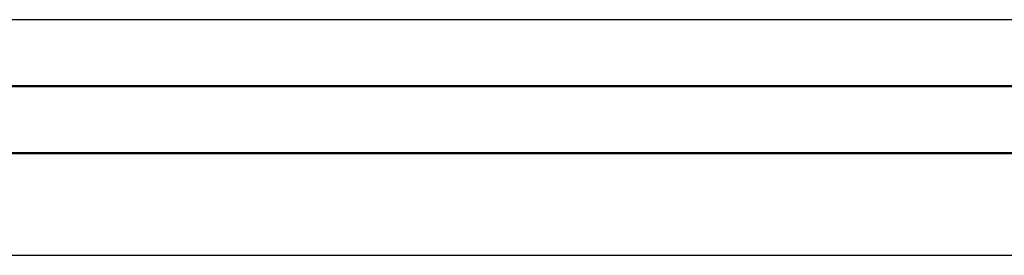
# Model space of a CAD drawing. Header units: inches. Extents: x 0.6 to 16.3, y 0.2 to 11.5.
# Tile 12 of 33: x 4.7485 to 5.0263, y 7.0776 to 7.1441. Entities that reach past the tile are written whole.
import ezdxf

# ---------------------------------------------------------------- set-up
doc = ezdxf.new("R2010")
doc.units = ezdxf.units.IN
doc.header["$MEASUREMENT"] = 0

msp = doc.modelspace()

# ---------------------------------------------------------------- linework, layer by layer
at = {"color": 7, "linetype": 'Continuous', "lineweight": 25}
for p, q in [((5.45144, 7.14406), (3.86477, 7.14406)), ((5.47144, 7.12538), (3.84477, 7.12538)), ((5.47144, 7.12515), (3.84477, 7.12515)), ((5.47144, 7.10647), (3.84477, 7.10647)), ((5.47144, 7.10623), (3.84477, 7.10623)), ((3.70103, 7.07759), (5.61685, 7.07759))]:
    msp.add_line(p, q, dxfattribs=at)

doc.saveas('drawing.dxf')
